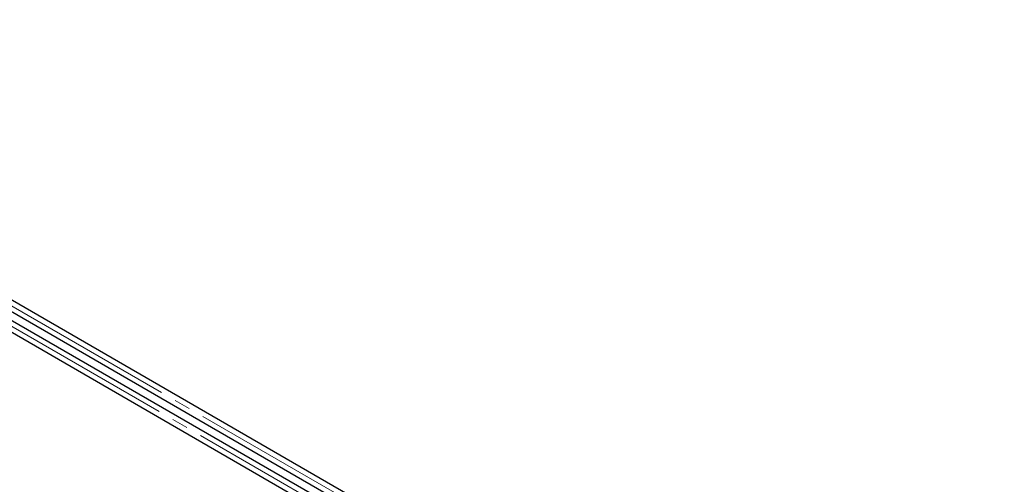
# Paper-space layout 'Sheet1' of a CAD drawing. Header units: millimetres. Extents: x -80341 to 21249, y 0 to 26255.
# Tile 17 of 154: x 2719 to 4678, y 10122 to 11046. Entities that reach past the tile are written whole.
import ezdxf

# ---------------------------------------------------------------- set-up
doc = ezdxf.new("R2010")
doc.units = ezdxf.units.MM
doc.linetypes.add('SLD-Mista-longa', pattern=[19.05, 15.24, -1.27, 1.27, -1.27])
doc.linetypes.add('SLD-Sólida', pattern=[0])
doc.layers.add('DETALHAMENTO', color=8, linetype='SLD-Sólida')

psp = doc.layouts.new('Sheet1')

# ---------------------------------------------------------------- linework, layer by layer
at = {"color": 7, "linetype": 'SLD-Sólida', "lineweight": 25, "ltscale": 25}
for p, q in [((3385, 10095), (1780.8, 11021)), ((1770.8, 11003.7), (3375, 10077.7)), ((3349.6, 10074.6), (2328.1, 10664.3)), ((2318.1, 10647), (3339.6, 10057.3))]:
    psp.add_line(p, q, dxfattribs=at)
at = {"layer": 'DETALHAMENTO', "linetype": 'SLD-Mista-longa', "lineweight": 18, "ltscale": 25}
for p, q in [((5888.5, 8638.2), (1717.3, 11046.2)), ((3409.1, 10028.7), (2323.1, 10655.6))]:
    psp.add_line(p, q, dxfattribs=at)

doc.saveas('drawing.dxf')
